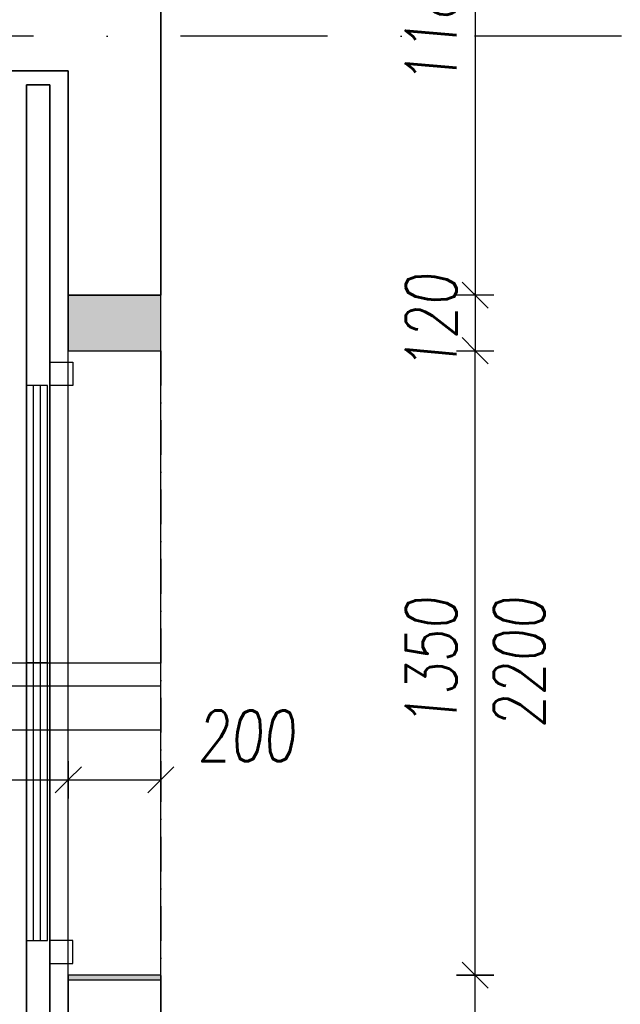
# Model space of a CAD drawing. Header units: millimetres. Extents: x 247761 to 294611, y 172579 to 236863.
# Tile 190 of 256: x 266556 to 267853, y 184362 to 186491. Entities that reach past the tile are written whole.
import ezdxf

# ---------------------------------------------------------------- set-up
doc = ezdxf.new("R2010")
doc.units = ezdxf.units.MM
doc.linetypes.add('CK_Čerchovaná 50', pattern=[6, 3, -1.5, 0, -1.5])
doc.linetypes.add('ČERCHOVANÁ', pattern=[25.4, 12.7, -6.35, 0, -6.35])
for name, color, linetype in [('KOTY 50', 7, 'Continuous'), ('NOVÁ TENKÁ', 240, 'Continuous'), ('NOVÁ TLUSTÁ', 240, 'Continuous'), ('OSY', 7, 'Continuous'), ('SRAFA_NOVA', 10, 'Continuous'), ('TENKA', 4, 'Continuous'), ('ŽB', 3, 'Continuous')]:
    doc.layers.add(name, color=color, linetype=linetype)
doc.layers.add('PLOCHY_MISTNOSTI', color=180, linetype='Continuous', plot=False)
doc.styles.add('CS-ROMANS', font='romans.shx', dxfattribs={"width": 0.75, "oblique": 5})
doc.dimstyles.new('A_KÓTA_50', dxfattribs={"dimtxt": 110, "dimasz": 2, "dimexe": 100, "dimexo": 1500, "dimgap": 40, "dimtad": 1, "dimrnd": 1, "dimdsep": 46, "dimtxsty": 'CS-ROMANS', "dimblk": 'KOT_CARA20', "dimcen": 45, "dimse1": 1, "dimse2": 1, "dimclrd": 256, "dimclre": 256, "dimclrt": 256, "dimadec": 0, "dimazin": 0, "dimtfac": 1, "dimtix": 1, "dimtmove": 2, "dimatfit": 3, "dimldrblk": 'OBLIQUE', "dimfxl": 0, "dimtolj": 1, "dimarcsym": 0})

# ---------------------------------------------------------------- blocks, each defined once
blk = doc.blocks.new('KOT_CARA20')
for p, q in [((0, 20), (0, -20)), ((0, 0), (14.1, 14.1)), ((0, 0), (-14.1, -14.1))]:
    blk.add_line(p, q)
blk = doc.blocks.new('*D383')
at = {"layer": 'Defpoints', "color": 0, "ltscale": 5, "transparency": 16777216}
for p in [(266860.5, 184425.3), (267539.5, 184425.3), (266860.5, 183330.3)]:
    blk.add_point(p, dxfattribs=at)
at = {"layer": 'KOTY 50', "lineweight": -2, "ltscale": 5, "transparency": 16777216}
blk.add_line((267539.5, 183332.3), (267539.5, 184423.3), dxfattribs=at)
at = {"layer": 'KOTY 50', "lineweight": -2, "ltscale": 5, "transparency": 16777216, "xscale": 2, "yscale": 2, "zscale": 2}
for p, rotation in [((267539.5, 184425.3), 90), ((267539.5, 183330.3), 270)]:
    blk.add_blockref('KOT_CARA20', p, dxfattribs=dict(at, rotation=rotation))
at = {"layer": 'KOTY 50', "ltscale": 5, "transparency": 16777216, "insert": (267444.5, 183877.8), "char_height": 110, "attachment_point": 5, "rotation": 90, "style": 'CS-ROMANS'}
blk.add_mtext('\\A1;1095', dxfattribs=at)
blk = doc.blocks.new('_OBLIQUE')
at = {"color": 0, "linetype": 'ByBlock', "ltscale": 15}
blk.add_line((-0.5, -0.5), (0.5, 0.5), dxfattribs=at)
blk = doc.blocks.new('*D384')
at = {"layer": 'Defpoints', "color": 0, "ltscale": 5, "transparency": 16777216}
for p in [(266860.5, 185775.3), (267539.5, 185775.3), (266860.5, 184425.3)]:
    blk.add_point(p, dxfattribs=at)
at = {"layer": 'KOTY 50', "lineweight": -2, "ltscale": 5, "transparency": 16777216}
blk.add_line((267539.5, 184427.3), (267539.5, 185773.3), dxfattribs=at)
at = {"layer": 'KOTY 50', "lineweight": -2, "ltscale": 5, "transparency": 16777216, "xscale": 2, "yscale": 2, "zscale": 2}
for p, rotation in [((267539.5, 185775.3), 90), ((267539.5, 184425.3), 270)]:
    blk.add_blockref('KOT_CARA20', p, dxfattribs=dict(at, rotation=rotation))
at = {"layer": 'KOTY 50', "ltscale": 5, "transparency": 16777216, "char_height": 110, "attachment_point": 5, "rotation": 90, "style": 'CS-ROMANS'}
for s, insert in [('\\A1;1350', (267444.5, 185100.3)), ('\\A1;2200', (267634.5, 185100.3))]:
    blk.add_mtext(s, dxfattribs=dict(at, insert=insert))
blk = doc.blocks.new('*D486')
at = {"layer": 'Defpoints', "color": 0, "ltscale": 5, "transparency": 16777216}
for p in [(266860.5, 187082.8), (266860.5, 185895.3), (267539.5, 185895.3)]:
    blk.add_point(p, dxfattribs=at)
at = {"layer": 'KOTY 50', "lineweight": -2, "ltscale": 5, "transparency": 16777216}
blk.add_line((267539.5, 187080.8), (267539.5, 185897.3), dxfattribs=at)
at = {"layer": 'KOTY 50', "lineweight": -2, "ltscale": 5, "transparency": 16777216, "xscale": 2, "yscale": 2, "zscale": 2}
for p, rotation in [((267539.5, 187082.8), 90), ((267539.5, 185895.3), 270)]:
    blk.add_blockref('KOT_CARA20', p, dxfattribs=dict(at, rotation=rotation))
at = {"layer": 'KOTY 50', "ltscale": 5, "transparency": 16777216, "insert": (267444.5, 186489), "char_height": 110, "attachment_point": 5, "rotation": 90, "style": 'CS-ROMANS'}
blk.add_mtext('\\A1;1187', dxfattribs=at)
blk = doc.blocks.new('*D487')
at = {"layer": 'Defpoints', "color": 0, "ltscale": 5, "transparency": 16777216}
for p in [(266860.5, 185895.3), (266860.5, 185775.3), (267539.5, 185775.3)]:
    blk.add_point(p, dxfattribs=at)
at = {"layer": 'KOTY 50', "lineweight": -2, "ltscale": 5, "transparency": 16777216}
for p, q in [((267539.5, 185897.3), (267539.5, 185899.3)), ((267539.5, 185895.3), (267539.5, 185775.3)), ((267539.5, 185773.3), (267539.5, 185771.3))]:
    blk.add_line(p, q, dxfattribs=at)
at = {"layer": 'KOTY 50', "lineweight": -2, "ltscale": 5, "transparency": 16777216, "xscale": 2, "yscale": 2, "zscale": 2}
for p, rotation in [((267539.5, 185895.3), 270), ((267539.5, 185775.3), 90)]:
    blk.add_blockref('KOT_CARA20', p, dxfattribs=dict(at, rotation=rotation))
at = {"layer": 'KOTY 50', "ltscale": 5, "transparency": 16777216, "insert": (267444.5, 185835.3), "char_height": 110, "attachment_point": 5, "rotation": 90, "style": 'CS-ROMANS'}
blk.add_mtext('\\A1;120', dxfattribs=at)
blk = doc.blocks.new('ev výtah')
at = {"layer": 'NOVÁ TENKÁ'}
for p, q in [((29915.4, 10892.4), (29915.4, 13392.4)), ((30010.4, 10892.4), (30010.4, 13392.4)), ((30060.4, 11492.4), (30060.4, 10892.4)), ((29460.4, 11132.4), (29410.4, 11132.4)), ((29410.4, 11132.4), (29410.4, 11082.4)), ((29460.4, 11082.4), (29460.4, 11132.4)), ((30660.4, 11132.4), (30710.4, 11132.4)), ((30660.4, 11082.4), (30660.4, 11132.4)), ((30710.4, 11132.4), (30710.4, 11082.4)), ((29460.4, 11092.4), (30660.4, 11092.4)), ((29410.4, 11082.4), (29460.4, 11082.4)), ((30710.4, 11082.4), (30660.4, 11082.4))]:
    blk.add_line(p, q, dxfattribs=at)
at = {"layer": 'NOVÁ TENKÁ', "lineweight": 35}
for p, q in [((28810.4, 11182.4), (31310.4, 11182.4)), ((31310.4, 11182.4), (31310.4, 11132.4)), ((31310.4, 11132.4), (28810.4, 11132.4))]:
    blk.add_line(p, q, dxfattribs=at)
at = {"layer": 'NOVÁ TENKÁ'}
for points in [[(30060.4, 11137.4), (30060.4, 11182.4), (29460.4, 11182.4), (29460.4, 11137.4)], [(30660.4, 11137.4), (30660.4, 11182.4), (30060.4, 11182.4), (30060.4, 11137.4)]]:
    blk.add_lwpolyline(points, close=True, dxfattribs=at)
for points in [[(29460.4, 11167.4), (30060.4, 11167.4)], [(30060.4, 11167.4), (30660.4, 11167.4)], [(29460.4, 11152.4), (30060.4, 11152.4)], [(30060.4, 11152.4), (30660.4, 11152.4)]]:
    blk.add_lwpolyline(points, dxfattribs=at)
blk = doc.blocks.new('*D497')
at = {"layer": 'Defpoints', "color": 0, "ltscale": 5, "transparency": 16777216}
for p in [(266660.5, 184847.5), (264560.5, 184626.2), (266660.5, 184363.8)]:
    blk.add_point(p, dxfattribs=at)
at = {"layer": 'KOTY 50', "lineweight": -2, "ltscale": 5, "transparency": 16777216}
blk.add_line((264562.5, 184847.5), (266658.5, 184847.5), dxfattribs=at)
at = {"layer": 'KOTY 50', "lineweight": -2, "ltscale": 5, "transparency": 16777216, "xscale": 2, "yscale": 2, "zscale": 2, "rotation": 180}
blk.add_blockref('KOT_CARA20', (264560.5, 184847.5), dxfattribs=at)
at = {"layer": 'KOTY 50', "lineweight": -2, "ltscale": 5, "transparency": 16777216, "xscale": 2, "yscale": 2, "zscale": 2}
blk.add_blockref('KOT_CARA20', (266660.5, 184847.5), dxfattribs=at)
at = {"layer": 'KOTY 50', "ltscale": 5, "transparency": 16777216, "insert": (265610.5, 184942.5), "char_height": 110, "attachment_point": 5, "style": 'CS-ROMANS'}
blk.add_mtext('\\A1;2100', dxfattribs=at)
blk = doc.blocks.new('*D498')
at = {"layer": 'Defpoints', "color": 0, "ltscale": 5, "transparency": 16777216}
for p in [(266860.5, 184847.5), (266660.5, 184363.8), (266860.5, 184363.8)]:
    blk.add_point(p, dxfattribs=at)
at = {"layer": 'KOTY 50', "lineweight": -2, "ltscale": 5, "transparency": 16777216}
blk.add_line((266662.5, 184847.5), (266858.5, 184847.5), dxfattribs=at)
at = {"layer": 'KOTY 50', "lineweight": -2, "ltscale": 5, "transparency": 16777216, "xscale": 2, "yscale": 2, "zscale": 2, "rotation": 180}
blk.add_blockref('KOT_CARA20', (266660.5, 184847.5), dxfattribs=at)
at = {"layer": 'KOTY 50', "lineweight": -2, "ltscale": 5, "transparency": 16777216, "xscale": 2, "yscale": 2, "zscale": 2}
blk.add_blockref('KOT_CARA20', (266860.5, 184847.5), dxfattribs=at)
at = {"layer": 'KOTY 50', "ltscale": 5, "transparency": 16777216, "insert": (267045.4, 184942.5), "char_height": 110, "attachment_point": 5, "style": 'CS-ROMANS'}
blk.add_mtext('\\A1;200', dxfattribs=at)

msp = doc.modelspace()

# ---------------------------------------------------------------- hatches: boundary and pattern name
at = {"layer": 'SRAFA_NOVA'}
h = msp.add_hatch(color=253, dxfattribs=at)
h.dxf.hatch_style = 1
h.paths.add_polyline_path([(266860.493, 185895.259), (266660.542, 185895.259), (266660.567, 185775.238), (266860.517, 185775.238)])
h = msp.add_hatch(color=253, dxfattribs=at)
h.dxf.hatch_style = 1
h.paths.add_polyline_path([(266860.493, 184425.259), (266660.542, 184425.259), (266660.567, 184415.238), (266860.517, 184415.238)])

# ---------------------------------------------------------------- linework, layer by layer
at = {"layer": 'NOVÁ TLUSTÁ', "ltscale": 5}
for points in [[(266660.518, 185775.259), (266860.517, 185775.259), (266860.517, 185895.259), (266660.518, 185895.259)], [(266660.517, 184415.259), (266860.517, 184415.259), (266860.517, 184425.259), (266660.517, 184425.259)]]:
    msp.add_lwpolyline(points, close=True, dxfattribs=at)
at = {"layer": 'OSY', "linetype": 'ČERCHOVANÁ', "ltscale": 25}
msp.add_line((276747.073, 186455.259), (249108.101, 186455.259), dxfattribs=at)
at = {"layer": 'PLOCHY_MISTNOSTI', "ltscale": 5}
for points in [[(266860.517, 191055.259), (269110.517, 191055.259), (269110.517, 181855.259), (266860.517, 181855.259)], [(264560.517, 183530.259), (266660.517, 183530.259), (266660.517, 186380.259), (264560.517, 186380.259)]]:
    msp.add_lwpolyline(points, close=True, dxfattribs=at)
at = {"layer": 'TENKA', "ltscale": 5}
msp.add_line((266660.517, 184415.259), (266660.517, 185775.259), dxfattribs=at)
at = {"layer": 'TENKA', "linetype": 'CK_Čerchovaná 50', "ltscale": 25}
msp.add_line((266860.517, 185775.259), (266860.517, 184415.259), dxfattribs=at)
at = {"layer": 'ŽB'}
for p, q in [((266860.517, 187082.759), (266860.517, 185895.259)), ((264560.517, 186380.259), (266660.517, 186380.259)), ((266660.518, 186380.259), (266660.518, 185895.259)), ((266660.517, 185895.259), (266860.517, 185895.259)), ((266660.517, 184415.259), (266660.517, 183380.267)), ((266660.517, 184415.259), (266860.517, 184415.259)), ((266860.517, 184415.259), (266860.517, 183380.267))]:
    msp.add_line(p, q, dxfattribs=at)

# ---------------------------------------------------------------- block references
at = {"layer": 'NOVÁ TENKÁ', "rotation": 90}
msp.add_blockref('ev výtah', (277752.924, 155039.82), dxfattribs=at)

# ---------------------------------------------------------------- dimensions: what is measured, and where the dimension line sits
at = {"layer": 'KOTY 50', "ltscale": 5}
for base, p1, p2, picture, middle in [((267539.519, 185895.259), (266860.517, 187082.759), (266860.517, 185895.259), '*D486', (267444.519, 186489.009)), ((267539.519, 185775.259), (266860.517, 185895.259), (266860.517, 185775.259), '*D487', (267444.519, 185835.259)), ((267539.519, 184425.259), (266860.517, 183330.279), (266860.517, 184425.259), '*D383', (267444.519, 183877.769))]:
    dim = msp.add_linear_dim(base=base, p1=p1, p2=p2, angle=90, dimstyle='A_KÓTA_50', dxfattribs=at)
    dim.commit()
    dim.dimension.update_dxf_attribs({"geometry": picture, "text_midpoint": middle})
dim = msp.add_linear_dim(base=(267539.519, 185775.259), p1=(266860.517, 184425.259), p2=(266860.517, 185775.259), angle=90, text='<>\\X2200', dimstyle='A_KÓTA_50', dxfattribs=at)
dim.commit()
dim.dimension.update_dxf_attribs({"geometry": '*D384', "text_midpoint": (267539.519, 185100.259)})
dim = msp.add_linear_dim(base=(266660.517, 184847.493), p1=(264560.517, 184626.168), p2=(266660.517, 184363.8), dimstyle='A_KÓTA_50', dxfattribs=at)
dim.commit()
dim.dimension.update_dxf_attribs({"geometry": '*D497', "text_midpoint": (265610.517, 184942.493)})
dim = msp.add_linear_dim(base=(266860.517, 184847.493), p1=(266660.517, 184363.8), p2=(266860.517, 184363.8), dimstyle='A_KÓTA_50', dxfattribs=at)
dim.commit()
dim.dimension.update_dxf_attribs({"geometry": '*D498', "text_midpoint": (267045.352, 184942.493), "dimtype": 128})

doc.saveas('drawing.dxf')
